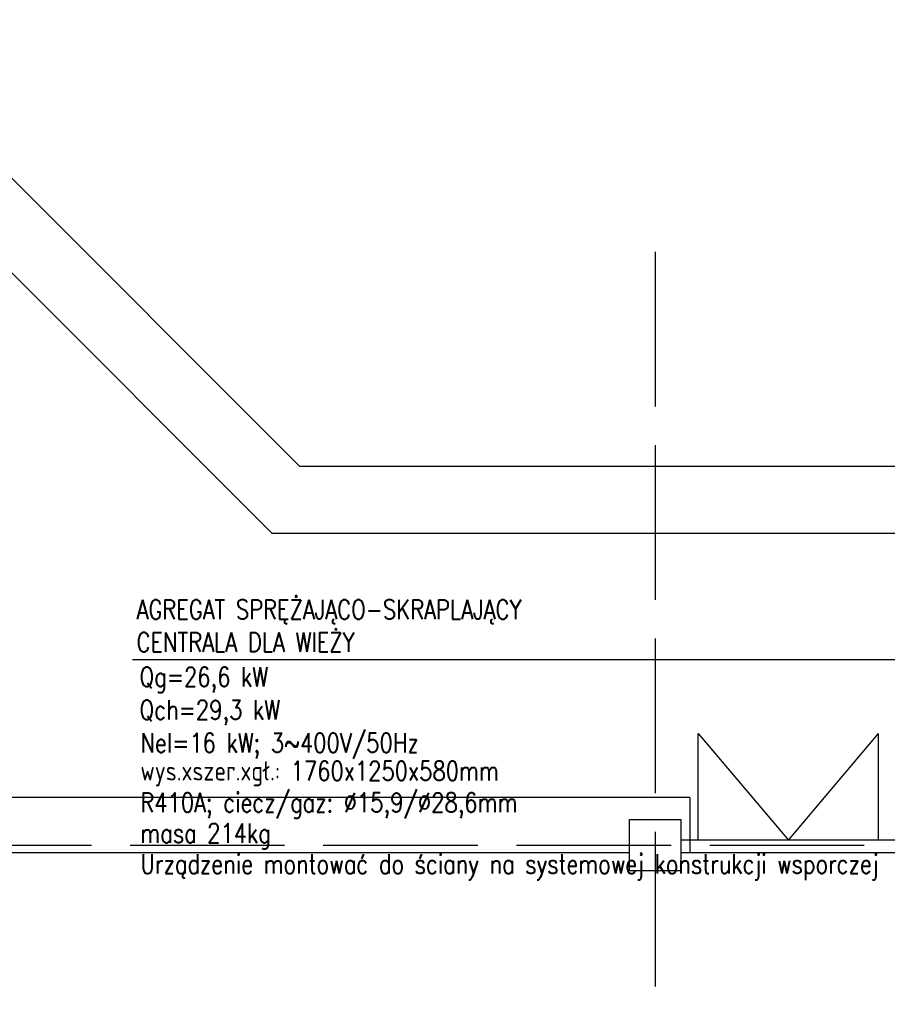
# Model space of a CAD drawing. Header units: millimetres. Extents: x -53858 to 733, y -20463 to 1307.
# Tile 30 of 256: x -52716 to -52042, y -16267 to -15503. Entities that reach past the tile are written whole.
import ezdxf

# ---------------------------------------------------------------- set-up
doc = ezdxf.new("R2010")
doc.units = ezdxf.units.MM
doc.linetypes.add('XREF_2024_11_27_RZUT_BASEN_CAD$0$ACAD_ISO02W100', pattern=[15, 12, -3])
for name, color, linetype in [('_HVAC_klima_opis', 3, 'Continuous'), ('IS_PODKLAD', 252, 'Continuous'), ('XREF_2024_11_27_RZUT_BASEN_CAD$0$_ściany', 8, 'Continuous')]:
    doc.layers.add(name, color=color, linetype=linetype)
doc.styles.add('DACH_SZACHTY_20_05_2011_JM_xref_CAD$0$OPIS1', font='ROMANS.SHX', dxfattribs={"width": 0.9})

# ---------------------------------------------------------------- blocks, each defined once
blk = doc.blocks.new('XREF_2024_11_27_RZUT_BASEN_CAD')
at = {"layer": 'XREF_2024_11_27_RZUT_BASEN_CAD$0$_ściany'}
for p, q in [((-52498.44, -15849.93), (-52844.93, -15503.45)), ((-52519.98, -15901.93), (-52881.7, -15540.22)), ((-52498.44, -15849.93), (-52027.44, -15849.93)), ((-52519.98, -15901.93), (-51975.44, -15901.93)), ((-52188.94, -16057.28), (-52118.94, -16139.93)), ((-52118.94, -16139.93), (-52048.94, -16057.28)), ((-52195.44, -16106.93), (-52785.44, -16106.93)), ((-52195.44, -16106.93), (-52195.44, -16149.93)), ((-52035.44, -16139.93), (-52202.44, -16139.93)), ((-52242.44, -16149.93), (-52802.44, -16149.93)), ((-52035.44, -16149.93), (-52202.44, -16149.93))]:
    blk.add_line(p, q, dxfattribs=at)
at = {"layer": 'XREF_2024_11_27_RZUT_BASEN_CAD$0$_ściany', "linetype": 'XREF_2024_11_27_RZUT_BASEN_CAD$0$ACAD_ISO02W100', "ltscale": 10}
for p, q in [((-52222.44, -15683.63), (-52222.44, -20462.96)), ((-53680.08, -16143.93), (-49212.84, -16143.93))]:
    blk.add_line(p, q, dxfattribs=at)
at = {"layer": 'XREF_2024_11_27_RZUT_BASEN_CAD$0$_ściany'}
for points in [[(-52188.94, -16139.93), (-52188.94, -16057.28)], [(-52048.94, -16139.93), (-52048.94, -16057.28)]]:
    blk.add_lwpolyline(points, dxfattribs=at)
blk.add_lwpolyline([(-52242.44, -16123.93), (-52202.44, -16123.93), (-52202.44, -16163.93), (-52242.44, -16163.93)], close=True, dxfattribs=at)

msp = doc.modelspace()

# ---------------------------------------------------------------- linework, layer by layer
at = {"layer": '_HVAC_klima_opis', "color": 250}
msp.add_line((-52628.23, -15999.82), (-51967.82, -15999.82), dxfattribs=at)

# ---------------------------------------------------------------- block references
at = {"layer": 'IS_PODKLAD'}
msp.add_blockref('XREF_2024_11_27_RZUT_BASEN_CAD', (0, 0), dxfattribs=at)

# ---------------------------------------------------------------- texts
at = {"layer": '_HVAC_klima_opis', "color": 250, "style": 'DACH_SZACHTY_20_05_2011_JM_xref_CAD$0$OPIS1', "width": 0.8}
for s, height, p in [('AGREGAT SPRĘŻAJĄCO-SKRAPLAJĄCY', 15.0004, (-52625.05, -15968.51)), ('CENTRALA DLA WIEŻY', 15.0004, (-52625.05, -15993.88)), ('Qg=26,6 kW', 15, (-52622.59, -16020.75)), ('Qch=29,3 kW', 15.0004, (-52622.59, -16046.34)), ('Nel=16 kW; 3~400V/50Hz', 15.0004, (-52622.04, -16071.97)), ('wys.xszer.xgł.: 1760x1250x580mm', 15.0004, (-52622.04, -16093.72)), ('R410A; ciecz/gaz: %%C15,9/%%C28,6mm', 15.0004, (-52622.04, -16118.3)), ('masa 214kg', 15, (-52622.09, -16142.06)), ('Urządzenie montować do ściany na systemowej konstrukcji wsporczej', 15.0004, (-52622.04, -16165.94))]:
    msp.add_text(s, height=height, rotation=0.00025, dxfattribs=at).set_placement(p)

doc.saveas('drawing.dxf')
